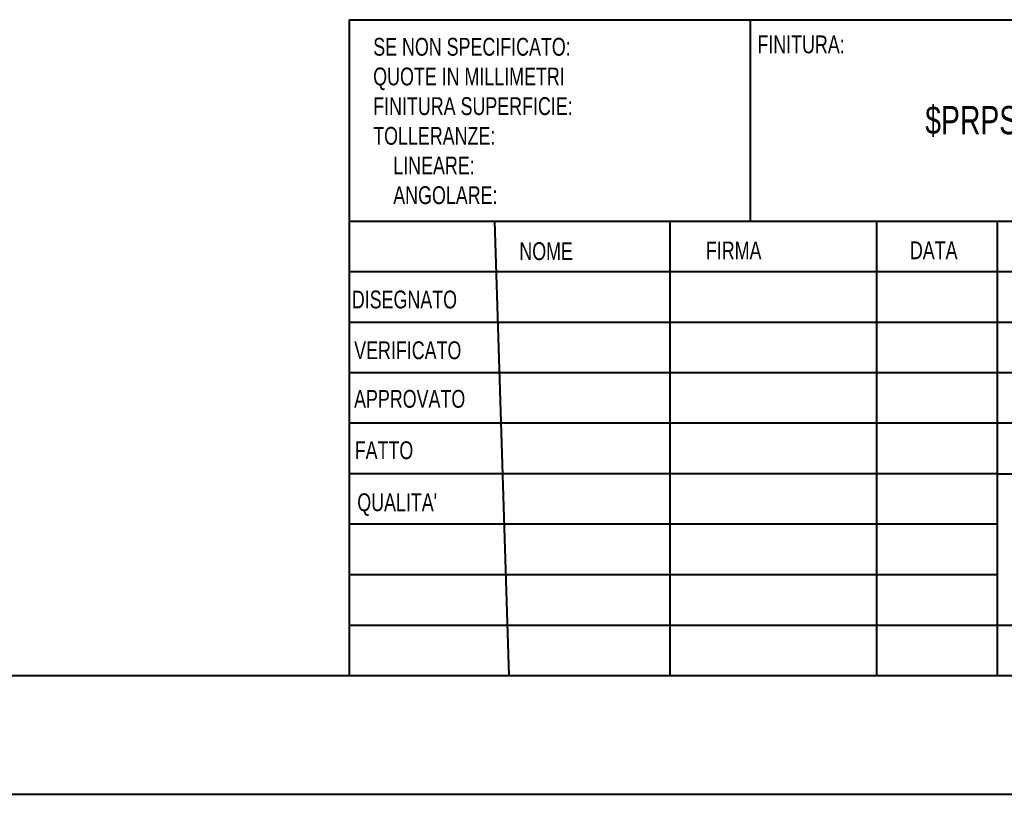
# Model space of a CAD drawing. Header units: millimetres. Extents: x 0 to 420, y 0 to 297.
# Tile 5 of 12: x 195 to 278, y 0 to 65. Entities that reach past the tile are written whole.
import ezdxf

# ---------------------------------------------------------------- set-up
doc = ezdxf.new("R2010")
doc.units = ezdxf.units.MM
doc.styles.add('SLDTEXTSTYLE0', font='TXT', dxfattribs={"width": 0.75})

# ---------------------------------------------------------------- blocks, each defined once
blk = doc.blocks.new('SW_NOTE_1')
at = {"color": 0, "linetype": 'Continuous', "lineweight": 0, "char_height": 1.5, "attachment_point": 1, "style": 'SLDTEXTSTYLE0'}
for s, insert in [('SE NON SPECIFICATO:', (0, 1.934)), ('QUOTE IN MILLIMETRI', (0, -0.566)), ('FINITURA SUPERFICIE:', (0, -3.066)), ('TOLLERANZE:', (0, -5.566)), ('LINEARE:', (1.688, -8.066)), ('ANGOLARE:', (1.688, -10.566))]:
    blk.add_mtext(s, dxfattribs=dict(at, insert=insert))

msp = doc.modelspace()

# ---------------------------------------------------------------- linework, layer by layer
at = {"color": 7, "linetype": 'Continuous', "lineweight": 40}
for p, q in [((222.87884357, 65.46478016), (410.07884357, 65.46478016)), ((222.87884357, 65.46478016), (222.87884357, 10.21478016)), ((256.67884357, 48.46478016), (256.67884357, 65.46478016)), ((410.07884357, 48.46478016), (222.87884357, 48.46478016)), ((235.09435449, 48.46478016), (236.31159057, 10.21478016)), ((249.869796, 48.46478016), (249.869796, 10.21478016)), ((267.27776973, 48.46478016), (267.27776973, 10.21478016)), ((277.47884357, 10.21478016), (277.47884357, 48.46478016)), ((321.67884357, 44.21478016), (222.87884357, 44.21478016)), ((321.67884357, 39.96478016), (222.87884357, 39.96478016)), ((321.67884357, 35.71478016), (222.87884357, 35.71478016)), ((321.67884357, 31.46478016), (222.87884357, 31.46478016)), ((277.47884357, 27.21478016), (222.87884357, 27.21478016)), ((277.47884357, 27.21478016), (410.07884357, 27.21478016)), ((277.47884357, 22.96470816), (222.87884357, 22.96470816)), ((277.47884357, 18.71478016), (222.87884357, 18.71478016)), ((222.87884357, 14.46478016), (410.07884357, 14.46478016)), ((25.07884357, 10.21478016), (410.07884357, 10.21478016)), ((0.07884357, 0.21478016), (420.07884357, 0.21478016))]:
    msp.add_line(p, q, dxfattribs=at)

# ---------------------------------------------------------------- block references
at = {"color": 7, "linetype": 'Continuous', "lineweight": 0}
msp.add_blockref('SW_NOTE_1', (224.89262107, 61.99927735), dxfattribs=at)

# ---------------------------------------------------------------- texts
at = {"color": 7, "linetype": 'Continuous', "lineweight": 0, "style": 'SLDTEXTSTYLE0'}
for s, insert, char_height, attachment_point in [('FINITURA:', (257.25013573, 64.13405215), 1.5, 1), ('$PRPSHEET:\\{Fine\\}', (281.9404768, 58.19595071), 2.38125, 2), ('NOME', (237.20108278, 46.71626279), 1.5, 1), ('FIRMA', (252.91243113, 46.77653654), 1.5, 1), ('DATA', (270.09354553, 46.79095938), 1.5, 1), ('DISEGNATO', (223.09099281, 42.64449504), 1.5, 1), ('VERIFICATO', (223.28931243, 38.36918732), 1.5, 1), ('APPROVATO', (223.28056597, 34.27907616), 1.5, 1), ('FATTO', (223.33403006, 29.94848481), 1.5, 1), ("QUALITA'", (223.54788643, 25.56442936), 1.5, 1)]:
    msp.add_mtext(s, dxfattribs=dict(at, insert=insert, char_height=char_height, attachment_point=attachment_point))

doc.saveas('drawing.dxf')
